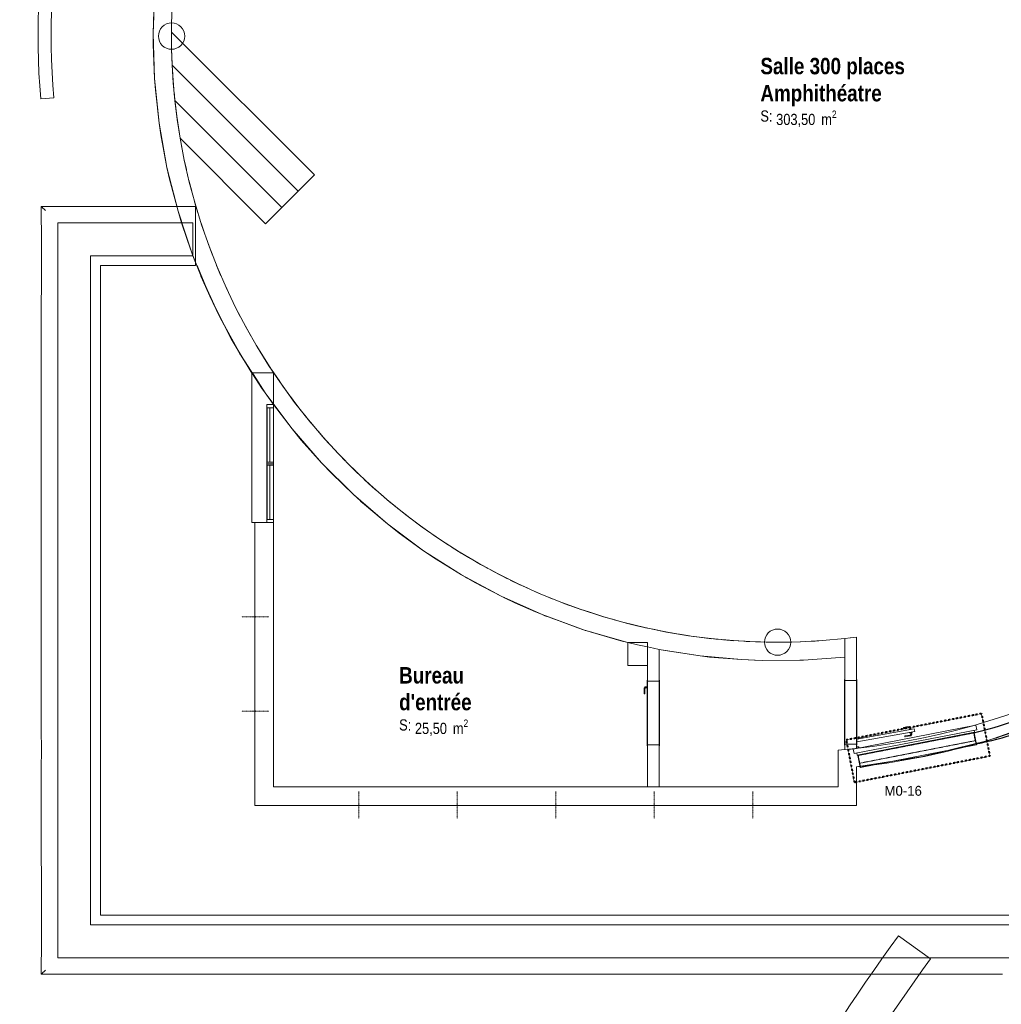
# Model space of a CAD drawing. Header units: millimetres. Extents: x -4899 to 185390, y -66936 to 47814.
# Tile 3 of 37: x 8031 to 22962, y -49166 to -34190. Entities that reach past the tile are written whole.
import ezdxf

# ---------------------------------------------------------------- set-up
doc = ezdxf.new("R2010")
doc.units = ezdxf.units.MM
doc.header["$MEASUREMENT"] = 0
doc.set_wipeout_variables(frame=1)
for name, pattern in [('Points tirets', [6.702778, 3.527778, -1.763889, 0, -1.411111]), ('Tirets A', [2.2, 1.1, -1.1]), ('Traits', [5.644444, 2.822222, -2.822222]), ('Wipeout_Contour', [1000, 0, -1000])]:
    doc.linetypes.add(name, pattern=pattern)
for name, color, linetype in [('0._Rdch_1_0', 7, 'Continuous'), ('0._Rdch_1_00-00 nomenclature fenetres amphi 300', 7, 'Continuous'), ('0._Rdch_1_01-01 Terrain 3D.Terrain', 7, 'Continuous'), ('0._Rdch_1_02-06 Poutre.Construction', 7, 'Continuous'), ('0._Rdch_1_08-01 2D Dessin général.2D', 7, 'Continuous'), ('0._Rdch_1_08-01 contour hachures', 7, 'Continuous'), ('0._Rdch_1_A-AREA-____-OTLN.Modèle IFC', 7, 'Continuous'), ('0._Rdch_1_A-DOOR-____-OTLN.Modèle IFC', 7, 'Continuous'), ('0._Rdch_1_A-GLAZ-____-OTLN.Modèle IFC', 7, 'Continuous'), ('0._Rdch_1_A-GLAZ-CURT-OTLN.Modèle IFC', 7, 'Continuous'), ('0._Rdch_1_A-GLAZ-CWMG-OTLN.Modèle IFC', 7, 'Continuous'), ('0._Rdch_1_A-WALL-____-OTLN.Modèle IFC', 7, 'Continuous'), ('0._Rdch_1_C-TOPO-____-OTLN.Modèle IFC', 7, 'Continuous'), ('0._Rdch_1_S-COLS-____-OTLN.Modèle IFC', 7, 'Continuous'), ('0._Rdch_1_S-STRS-____-OTLN.Modèle IFC', 7, 'Continuous')]:
    doc.layers.add(name, color=color, linetype=linetype)
doc.styles.add('STYLE_GENERE_1', font='ARIALNB.TTF')
doc.styles.add('STYLE_GENERE_2', font='txt')
doc.styles.add('STYLE_GENERE_4', font='ARIALN.TTF')

msp = doc.modelspace()

# ---------------------------------------------------------------- wipeouts: each hides what was drawn before it
at = {"color": 254, "linetype": 'Wipeout_Contour', "lineweight": 0, "ltscale": 414708.178128}
msp.add_wipeout([(101003, 15164), (-4899, 15164), (-4899, -66936), (101000, -66936), (101003, -39236)], dxfattribs=at).dxf.layer = '0._Rdch_1_0'

# ---------------------------------------------------------------- next in the draw order: linework, layer by layer
at = {"layer": '0._Rdch_1_02-06 Poutre.Construction', "color": 7, "linetype": 'Tirets A', "lineweight": 9}
msp.add_line((20809, -45499), (20786, -45381), dxfattribs=at)
msp.add_line((20809, -45499), (20786, -45381), dxfattribs=at)
msp.add_line((20809, -45499), (20786, -45381), dxfattribs=at)
msp.add_line((20809, -45499), (20786, -45381), dxfattribs=at)
at = {"layer": '0._Rdch_1_08-01 2D Dessin général.2D', "color": 7, "linetype": 'Continuous', "lineweight": 25, "flags": 128}
msp.add_lwpolyline([(22543, -45038, 0.047469), (23766, -44613)], format="xyb", dxfattribs=at)
at = {"layer": '0._Rdch_1_A-DOOR-____-OTLN.Modèle IFC', "color": 7, "linetype": 'Continuous', "lineweight": 18}
for p, q in [((17575, -45234), (17575, -44234)), ((17575, -44234), (17580, -44234)), ((17580, -44234), (17580, -45234)), ((17580, -44249), (17760, -44249)), ((17760, -45234), (17760, -44234)), ((17760, -44234), (17765, -44234)), ((17765, -44234), (17765, -45234)), ((20575, -44224), (20580, -44224)), ((20575, -45224), (20575, -44224)), ((20580, -44224), (20580, -45224)), ((20580, -44239), (20760, -44239)), ((20760, -44224), (20765, -44224)), ((20760, -45224), (20760, -44224)), ((20765, -44224), (20765, -45224)), ((17547, -44338), (17529, -44356)), ((17529, -44356), (17529, -44396)), ((17529, -44396), (17529, -44444)), ((17533, -44444), (17529, -44444)), ((17537, -44444), (17533, -44444)), ((17541, -44444), (17537, -44444)), ((17541, -44361), (17552, -44350)), ((17541, -44402), (17541, -44361)), ((17541, -44444), (17541, -44402)), ((17575, -44338), (17547, -44338)), ((17552, -44350), (17575, -44350)), ((20765, -45133), (21639, -44978)), ((21646, -45018), (20765, -45173)), ((21520, -44948), (21473, -44956)), ((21474, -44960), (21473, -44956)), ((21474, -44964), (21474, -44960)), ((21475, -44968), (21474, -44964)), ((21516, -44961), (21475, -44968)), ((21536, -45077), (21496, -45084)), ((21556, -44953), (21516, -44961)), ((21559, -44941), (21520, -44948)), ((21577, -45070), (21536, -45077)), ((21570, -44963), (21556, -44953)), ((21581, -44956), (21559, -44941)), ((21560, -44987), (21569, -44986)), ((21560, -44987), (21561, -44992)), ((21568, -45037), (21568, -45032)), ((21578, -45035), (21568, -45037)), ((21569, -44986), (21579, -44984)), ((21574, -44985), (21570, -44963)), ((21586, -45056), (21577, -45070)), ((21588, -45033), (21578, -45035)), ((21579, -44984), (21590, -44982)), ((21585, -44983), (21581, -44956)), ((21582, -45034), (21586, -45056)), ((21584, -45081), (21599, -45059)), ((21598, -45031), (21588, -45033)), ((21590, -44982), (21599, -44980)), ((21599, -45059), (21594, -45032)), ((21608, -45030), (21598, -45031)), ((21600, -44985), (21599, -44980)), ((21608, -45030), (21607, -45025)), ((21646, -45018), (21639, -44978)), ((17760, -45219), (17580, -45219)), ((20580, -45224), (20575, -45224)), ((20760, -45209), (20580, -45209)), ((20765, -45224), (20760, -45224)), ((21496, -45088), (21496, -45084)), ((21497, -45092), (21496, -45088)), ((21498, -45096), (21497, -45092)), ((21498, -45096), (21545, -45088)), ((21545, -45088), (21584, -45081)), ((17580, -45234), (17575, -45234)), ((17765, -45234), (17760, -45234))]:
    msp.add_line(p, q, dxfattribs=at)
at = {"layer": '0._Rdch_1_A-GLAZ-____-OTLN.Modèle IFC', "color": 7, "linetype": 'Continuous', "lineweight": 18}
for p, q in [((22576, -44920), (22589, -44989)), ((22546, -45028), (22548, -45037)), ((22550, -44996), (22556, -45026)), ((20725, -45353), (20711, -45284)), ((20770, -45375), (20764, -45345)), ((20772, -45257), (20771, -45252)), ((20771, -45252), (20773, -45252)), ((20774, -45257), (20772, -45257)), ((20773, -45252), (20777, -45251)), ((20773, -45252), (20774, -45257)), ((20778, -45256), (20774, -45257)), ((20793, -45248), (20777, -45251)), ((20778, -45256), (20787, -45254)), ((20781, -45383), (20779, -45373)), ((20787, -45254), (20790, -45269)), ((20796, -45250), (20793, -45248)), ((20799, -45267), (20796, -45250)), ((20816, -45561), (20781, -45383)), ((20786, -45382), (20821, -45560)), ((20817, -45563), (20816, -45561)), ((20817, -45563), (20821, -45562)), ((20817, -45564), (20817, -45563)), ((20817, -45564), (20822, -45563)), ((20821, -45560), (20821, -45562)), ((20821, -45562), (20822, -45563))]:
    msp.add_line(p, q, dxfattribs=at)
at = {"layer": '0._Rdch_1_A-WALL-____-OTLN.Modèle IFC', "color": 7, "linetype": 'Continuous', "lineweight": 18}
for p, q in [((10088, -33716), (10060, -34400)), ((10060, -34400), (10077, -33880)), ((10342, -34240), (10355, -33907)), ((10340, -34440), (10342, -34240)), ((10342, -34237), (10341, -34544)), ((10060, -34400), (10082, -35084)), ((10061, -34568), (10060, -34400)), ((10342, -34640), (10340, -34440)), ((10082, -35084), (10061, -34568)), ((10342, -34597), (10348, -34780)), ((10356, -34980), (10342, -34640)), ((10355, -34949), (10367, -35121)), ((10382, -35319), (10356, -34980)), ((10082, -35084), (10153, -35764)), ((10095, -35256), (10082, -35084)), ((10153, -35764), (10095, -35256)), ((10380, -35288), (10398, -35460)), ((10421, -35657), (10382, -35319)), ((10417, -35627), (10442, -35798)), ((10153, -35764), (10272, -36438)), ((10179, -35940), (10153, -35764)), ((10472, -35993), (10421, -35657)), ((10272, -36438), (10179, -35940)), ((10467, -35964), (10499, -36134)), ((10535, -36327), (10472, -35993)), ((10530, -36299), (10567, -36468)), ((10611, -36659), (10535, -36327)), ((10272, -36438), (10440, -37101)), ((10312, -36616), (10272, -36438)), ((10440, -37101), (10312, -36616)), ((10605, -36632), (10648, -36799)), ((10699, -36987), (10611, -36659)), ((10692, -36961), (10742, -37127)), ((8826, -37031), (8360, -37030)), ((8360, -37030), (8363, -37033)), ((8361, -37595), (8360, -37030)), ((8363, -37033), (8371, -37041)), ((8371, -37041), (8385, -37055)), ((8385, -37055), (8403, -37073)), ((8403, -37073), (8423, -37093)), ((9025, -37031), (8826, -37031)), ((9025, -37031), (9504, -37031)), ((9884, -37030), (9504, -37031)), ((10234, -37031), (9884, -37030)), ((10234, -37031), (10705, -37030)), ((10705, -37030), (10705, -37033)), ((10705, -37033), (10705, -37041)), ((10705, -37041), (10705, -37055)), ((10705, -37055), (10705, -37073)), ((10705, -37073), (10705, -37093)), ((10705, -37093), (10705, -37115)), ((10791, -37287), (10847, -37451)), ((10911, -37633), (10799, -37312)), ((8361, -37595), (8361, -38211)), ((10902, -37609), (10964, -37771)), ((11034, -37950), (10911, -37633)), ((10705, -37930), (9260, -37930)), ((9260, -37930), (9260, -47808)), ((11025, -37927), (11093, -38086)), ((11170, -38262), (11034, -37950)), ((10781, -38069), (11065, -38692)), ((10789, -38090), (10781, -38069)), ((10922, -38395), (10789, -38090)), ((8361, -38211), (8360, -38544)), ((11160, -38240), (11234, -38397)), ((11316, -38569), (11170, -38262)), ((11065, -38692), (10922, -38395)), ((8360, -38955), (8360, -38544)), ((11306, -38548), (11386, -38702)), ((11474, -38870), (11316, -38569)), ((11065, -38692), (11393, -39292)), ((11065, -38692), (11066, -38695)), ((11221, -38990), (11066, -38695)), ((11464, -38850), (11549, -39001)), ((11643, -39165), (11474, -38870)), ((8360, -39409), (8360, -38955)), ((11385, -39280), (11221, -38990)), ((11823, -39454), (11643, -39165)), ((11385, -39280), (11393, -39292)), ((8360, -39864), (8360, -39409)), ((12213, -40011), (12013, -39736)), ((12035, -39766), (12089, -39841)), ((8360, -40351), (8360, -39864)), ((12182, -39967), (12089, -39841)), ((12149, -39923), (12248, -40055)), ((12424, -40278), (12213, -40011)), ((12236, -40039), (12295, -40114)), ((12295, -40114), (12389, -40232)), ((12355, -40191), (12459, -40320)), ((12644, -40537), (12424, -40278)), ((8360, -40351), (8360, -40762)), ((12174, -40414), (12623, -40931)), ((12314, -40584), (12174, -40414)), ((12441, -40298), (12455, -40314)), ((12455, -40314), (12510, -40379)), ((12510, -40379), (12524, -40396)), ((12299, -40566), (12293, -40559)), ((12299, -40566), (12314, -40584)), ((12314, -40584), (12623, -40931)), ((12571, -40451), (12679, -40576)), ((12874, -40788), (12644, -40537)), ((12659, -40553), (12677, -40573)), ((12677, -40573), (12734, -40636)), ((12734, -40636), (12749, -40652)), ((12796, -40704), (12909, -40824)), ((8360, -41181), (8360, -40762)), ((13112, -41030), (12874, -40788)), ((12887, -40800), (12909, -40824)), ((12909, -40824), (12969, -40885)), ((12969, -40885), (12983, -40899)), ((12623, -40931), (13108, -41413)), ((12777, -41091), (12623, -40931)), ((13030, -40947), (13148, -41064)), ((13360, -41264), (13112, -41030)), ((8360, -41478), (8360, -41181)), ((12744, -41057), (12733, -41046)), ((12777, -41091), (12744, -41057)), ((13108, -41413), (12777, -41091)), ((13123, -41039), (13150, -41065)), ((13150, -41065), (13212, -41124)), ((13212, -41124), (13226, -41138)), ((13273, -41182), (13395, -41294)), ((13616, -41488), (13360, -41264)), ((13400, -41298), (13368, -41270)), ((13400, -41298), (13464, -41355)), ((8360, -41478), (8360, -41838)), ((13108, -41413), (13627, -41859)), ((13274, -41563), (13108, -41413)), ((13464, -41355), (13478, -41368)), ((13525, -41409), (13650, -41516)), ((13221, -41516), (13208, -41503)), ((13221, -41516), (13274, -41563)), ((13627, -41859), (13274, -41563)), ((13879, -41702), (13616, -41488)), ((13621, -41491), (13658, -41522)), ((13658, -41522), (13724, -41576)), ((13724, -41576), (13739, -41588)), ((13785, -41625), (13913, -41728)), ((14151, -41907), (13879, -41702)), ((13882, -41702), (13924, -41735)), ((13924, -41735), (13992, -41787)), ((8360, -42493), (8360, -41838)), ((13627, -41859), (14176, -42267)), ((13805, -41998), (13627, -41859)), ((13730, -41941), (13714, -41928)), ((13992, -41787), (14007, -41798)), ((14052, -41832), (14184, -41930)), ((14198, -41939), (14150, -41904)), ((14430, -42101), (14151, -41907)), ((13744, -41951), (13730, -41941)), ((14176, -42267), (13805, -41998)), ((14198, -41939), (14268, -41988)), ((14268, -41988), (14283, -41999)), ((14327, -42029), (14463, -42122)), ((14480, -42133), (14426, -42097)), ((14716, -42285), (14430, -42101)), ((14480, -42133), (14551, -42179)), ((14551, -42179), (14566, -42189)), ((14609, -42216), (14748, -42304)), ((14176, -42267), (14753, -42634)), ((14365, -42394), (14176, -42267)), ((14267, -42329), (14251, -42317)), ((14283, -42339), (14267, -42329)), ((14708, -42279), (14768, -42315)), ((15009, -42458), (14716, -42285)), ((14768, -42315), (14841, -42359)), ((14841, -42359), (14856, -42368)), ((8360, -42979), (8360, -42493)), ((14753, -42634), (14365, -42394)), ((14897, -42392), (15039, -42475)), ((15063, -42488), (14997, -42450)), ((15308, -42621), (15009, -42458)), ((15063, -42488), (15138, -42528)), ((15138, -42528), (15153, -42537)), ((14753, -42634), (15356, -42959)), ((14953, -42748), (14753, -42634)), ((14829, -42678), (14814, -42669)), ((14847, -42688), (14829, -42678)), ((15192, -42558), (15337, -42635)), ((15364, -42649), (15292, -42611)), ((15612, -42772), (15308, -42621)), ((15364, -42649), (15440, -42687)), ((15356, -42959), (14953, -42748)), ((15440, -42687), (15455, -42694)), ((15493, -42713), (15640, -42785)), ((15922, -42912), (15612, -42772)), ((15630, -42780), (15671, -42798)), ((15671, -42798), (15749, -42834)), ((8360, -43514), (8360, -42979)), ((15356, -42959), (15980, -43239)), ((15564, -43059), (15356, -42959)), ((15414, -42988), (15402, -42981)), ((15749, -42834), (15821, -42866)), ((15800, -42857), (15949, -42923)), ((16237, -43040), (15922, -42912)), ((15939, -42919), (15983, -42937)), ((15983, -42937), (16062, -42969)), ((16062, -42969), (16131, -42997)), ((15564, -43059), (15414, -42988)), ((15878, -43197), (15564, -43059)), ((16111, -42989), (16262, -43049)), ((16557, -43157), (16237, -43040)), ((16253, -43046), (16300, -43063)), ((16300, -43063), (16380, -43093)), ((16380, -43093), (16445, -43116)), ((16427, -43110), (16580, -43165)), ((15878, -43197), (15980, -43239)), ((15980, -43239), (16622, -43474)), ((16520, -43440), (15980, -43239)), ((15987, -43242), (16020, -43256)), ((16098, -43284), (16020, -43256)), ((16880, -43262), (16557, -43157)), ((16572, -43162), (16622, -43178)), ((16622, -43178), (16703, -43204)), ((16703, -43204), (16763, -43224)), ((16748, -43219), (16902, -43268)), ((17207, -43355), (16880, -43262)), ((16894, -43266), (16947, -43281)), ((16947, -43281), (17029, -43304)), ((16146, -43301), (16098, -43284)), ((17029, -43304), (17085, -43320)), ((17072, -43316), (17227, -43360)), ((17538, -43435), (17207, -43355)), ((17220, -43358), (17277, -43372)), ((17277, -43372), (17359, -43392)), ((17410, -43404), (17359, -43392)), ((17400, -43402), (17556, -43439)), ((8360, -43514), (8360, -43861)), ((16622, -43474), (16520, -43440)), ((16622, -43474), (17280, -43662)), ((17177, -43636), (16622, -43474)), ((16643, -43481), (16633, -43478)), ((16723, -43504), (16643, -43481)), ((16734, -43507), (16723, -43504)), ((17871, -43504), (17538, -43435)), ((17549, -43438), (17609, -43450)), ((17609, -43450), (17692, -43467)), ((17692, -43467), (17738, -43477)), ((17731, -43475), (17887, -43507)), ((18206, -43560), (17871, -43504)), ((17881, -43505), (17944, -43516)), ((17944, -43516), (18028, -43530)), ((18028, -43530), (18069, -43537)), ((18065, -43536), (18220, -43562)), ((18544, -43604), (18206, -43560)), ((18215, -43561), (18281, -43570)), ((18281, -43570), (18366, -43581)), ((18401, -43585), (18366, -43581)), ((17177, -43636), (17280, -43662)), ((17280, -43662), (17430, -43698)), ((17430, -43698), (17580, -43731)), ((18401, -43585), (18556, -43605)), ((18882, -43635), (18544, -43604)), ((18551, -43604), (18620, -43611)), ((18620, -43611), (18705, -43619)), ((18705, -43619), (18724, -43620)), ((18724, -43620), (18724, -43620)), ((18739, -43622), (18892, -43636)), ((19222, -43654), (18882, -43635)), ((18889, -43635), (18960, -43639)), ((18960, -43639), (19046, -43644)), ((19046, -43644), (19068, -43645)), ((19080, -43646), (19230, -43654)), ((19562, -43660), (19222, -43654)), ((19227, -43654), (19301, -43655)), ((19301, -43655), (19387, -43657)), ((19387, -43657), (19414, -43657)), ((19423, -43657), (19568, -43660)), ((19902, -43654), (19562, -43660)), ((19566, -43660), (19728, -43657)), ((19728, -43657), (19764, -43656)), ((19771, -43656), (19906, -43653)), ((20241, -43635), (19902, -43654)), ((19904, -43653), (20069, -43644)), ((20069, -43644), (20127, -43641)), ((20131, -43641), (20243, -43635)), ((20580, -43603), (20241, -43635)), ((20243, -43635), (20580, -43603)), ((20670, -43593), (20580, -43603)), ((20580, -43885), (20580, -43603)), ((20580, -43603), (20580, -43885)), ((20662, -43594), (20760, -43582)), ((20760, -43582), (20670, -43593)), ((20760, -43582), (20760, -43864)), ((8360, -43861), (8360, -44317)), ((17580, -43731), (17670, -43750)), ((17580, -44014), (17580, -43731)), ((17580, -43731), (17670, -43750)), ((17670, -43750), (17760, -43768)), ((17670, -43750), (17760, -43768)), ((17760, -43768), (18382, -43867)), ((17847, -43784), (17760, -43768)), ((18382, -43867), (17847, -43784)), ((18382, -43867), (19008, -43924)), ((18526, -43884), (18382, -43867)), ((20760, -43864), (20760, -45274)), ((19008, -43924), (18526, -43884)), ((19008, -43924), (19323, -43937)), ((19210, -43934), (19008, -43924)), ((19323, -43937), (19210, -43934)), ((19323, -43937), (19952, -43932)), ((19896, -43934), (19323, -43937)), ((19952, -43932), (19896, -43934)), ((19952, -43932), (20580, -43885)), ((20580, -45274), (20580, -43885)), ((8360, -44317), (8360, -44698)), ((8360, -44698), (8360, -45006)), ((8361, -45278), (8360, -45006)), ((8360, -45713), (8361, -45166)), ((20580, -45292), (20580, -45274)), ((20670, -45283), (20580, -45292)), ((20580, -45292), (20654, -45285)), ((20670, -45283), (20654, -45285)), ((20760, -45274), (20670, -45283)), ((20670, -45283), (20670, -45283)), ((20670, -45283), (20677, -45283)), ((20760, -45274), (20677, -45283)), ((8360, -46278), (8360, -45713)), ((8360, -46278), (8360, -46912)), ((8361, -47213), (8360, -46912)), ((8361, -47213), (8361, -47607)), ((8361, -47678), (8361, -47607)), ((8361, -48186), (8361, -47678)), ((9260, -47808), (24510, -47808)), ((8361, -48186), (8360, -48708)), ((8385, -48683), (8403, -48665)), ((8403, -48665), (8423, -48645)), ((8360, -48708), (8363, -48705)), ((8874, -48707), (8360, -48708)), ((8363, -48705), (8371, -48696)), ((8371, -48696), (8385, -48683)), ((9447, -48707), (8874, -48707)), ((9447, -48707), (9991, -48707)), ((9991, -48707), (10467, -48708)), ((10845, -48707), (10467, -48708)), ((11232, -48708), (10845, -48707)), ((11232, -48708), (11792, -48707)), ((12232, -48707), (11792, -48707)), ((12858, -48708), (12232, -48707)), ((13164, -48707), (12858, -48708)), ((13164, -48707), (13683, -48707)), ((13683, -48707), (14030, -48707)), ((14433, -48707), (14030, -48707)), ((14793, -48707), (14433, -48707)), ((15167, -48707), (14793, -48707)), ((15639, -48707), (15167, -48707)), ((15639, -48707), (16049, -48707)), ((16049, -48707), (16495, -48707)), ((16495, -48707), (16998, -48707)), ((17300, -48707), (16998, -48707)), ((17699, -48707), (17300, -48707)), ((17699, -48707), (18315, -48707)), ((18315, -48707), (18652, -48707)), ((19031, -48707), (18652, -48707)), ((19031, -48707), (19469, -48707)), ((19641, -48707), (19469, -48707)), ((19641, -48707), (19845, -48707)), ((20221, -48707), (19845, -48707)), ((20221, -48707), (20545, -48708)), ((20884, -48707), (20545, -48708)), ((20884, -48707), (21193, -48707)), ((21637, -48707), (21193, -48707)), ((22076, -48707), (21637, -48707)), ((22076, -48707), (22503, -48708)), ((22981, -48707), (22503, -48708))]:
    msp.add_line(p, q, dxfattribs=at)
at = {"layer": '0._Rdch_1_A-WALL-____-OTLN.Modèle IFC', "color": 7, "linetype": 'Continuous', "lineweight": 5}
for p, q in [((17280, -43662), (17280, -44014)), ((17580, -44014), (17580, -43662))]:
    msp.add_line(p, q, dxfattribs=at)
at = {"layer": '0._Rdch_1_A-WALL-____-OTLN.Modèle IFC', "color": 7, "linetype": 'Continuous', "lineweight": 9, "flags": 128}
msp.add_lwpolyline([(8351, -35395), (8550, -35378)], dxfattribs=at)
at = {"layer": '0._Rdch_1_A-WALL-____-OTLN.Modèle IFC', "color": 7, "linetype": 'Continuous', "lineweight": 20, "flags": 128}
for points in [[(17580, -43662), (17280, -43662)], [(17280, -44014), (17580, -44014)], [(20480, -45582), (20480, -45860)], [(20760, -45860), (20760, -45555)]]:
    msp.add_lwpolyline(points, dxfattribs=at)
at = {"layer": '0._Rdch_1_A-WALL-____-OTLN.Modèle IFC', "color": 255, "linetype": 'Continuous', "lineweight": 0, "flags": 128}
msp.add_lwpolyline([(20480, -45301), (20480, -45582)], dxfattribs=at)
at = {"layer": '0._Rdch_1_A-WALL-____-OTLN.Modèle IFC', "color": 7, "linetype": 'Continuous', "lineweight": 9}
for radius in [11250, 11050]:
    msp.add_arc((19560, -34440), radius, 152.8672, 184.8699, dxfattribs=at)
at = {"layer": '0._Rdch_1_A-WALL-____-OTLN.Modèle IFC', "color": 255, "linetype": 'Continuous', "lineweight": 0}
for radius, start, end in [(10900, 274.8417, 0), (11180, 285.7304, 292.1666), (11180, 276.1617, 285.6792)]:
    msp.add_arc((19560, -34440), radius, start, end, dxfattribs=at)
at = {"layer": '0._Rdch_1_C-TOPO-____-OTLN.Modèle IFC', "color": 251, "linetype": 'Continuous', "lineweight": 13, "true_color": 0x5d5d5d, "flags": 128}
for points in [[(20760, -45555), (21770, -45399), (22762, -45152), (23264, -44976), (23727, -44815), (24657, -44391), (25544, -43884), (26382, -43298), (27162, -42638), (27879, -41909), (27943, -41831), (28526, -41118), (29008, -40405), (29099, -40271), (29591, -39376), (30000, -38439), (30322, -37469), (30554, -36474), (30693, -35461), (30740, -34440), (30740, -32530), (30740, -32380)], [(9110, -47958), (9110, -47956), (9110, -47342), (9110, -40405), (9110, -38365), (9110, -37780)], [(9110, -37780), (9139, -37780), (10447, -37780), (10666, -37780)], [(10666, -37780), (10728, -37928), (10740, -37955), (10935, -38423), (11250, -39044), (11610, -39641)], [(11610, -39641), (11610, -46140)], [(20760, -46140), (20760, -45555)], [(11610, -46140), (15770, -46140), (17958, -46140), (20760, -46140)], [(24660, -47958), (24611, -47958), (23891, -47958), (17869, -47958), (16887, -47958), (10047, -47958), (9110, -47958)]]:
    msp.add_lwpolyline(points, dxfattribs=at)
at = {"layer": '0._Rdch_1_S-COLS-____-OTLN.Modèle IFC', "color": 7, "linetype": 'Continuous', "lineweight": 13, "flags": 128}
for points in [[(10142, -34440, 0.414214), (10342, -34640, 0.414214), (10542, -34440, 0.414214), (10342, -34240, 0.414214)], [(19360, -43658, 0.414214), (19560, -43858, 0.414214), (19760, -43658, 0.414214), (19560, -43458, 0.414214)]]:
    msp.add_lwpolyline(points, format="xyb", close=True, dxfattribs=at)
at = {"layer": '0._Rdch_1_S-STRS-____-OTLN.Modèle IFC', "color": 7, "linetype": 'Continuous', "lineweight": 18}
for p, q in [((12514, -36552), (10340, -34378)), ((10340, -34378), (10342, -34631)), ((10340, -34510), (10340, -34378)), ((10340, -34510), (10342, -34631)), ((10342, -34631), (10351, -34883)), ((10346, -34763), (10342, -34631)), ((10342, -34637), (10342, -34643)), ((10342, -34643), (10346, -34763)), ((10346, -34763), (10351, -34883)), ((12267, -36799), (10351, -34883)), ((10351, -34883), (10368, -35152)), ((10368, -35152), (10392, -35420)), ((12019, -37047), (10392, -35420)), ((10392, -35420), (10428, -35708)), ((10428, -35708), (10472, -35994)), ((12267, -36799), (12514, -36552)), ((12267, -36799), (12019, -37047)), ((12019, -37047), (11772, -37294))]:
    msp.add_line(p, q, dxfattribs=at)

# ---------------------------------------------------------------- next in the draw order: texts
at = {"layer": '0._Rdch_1_00-00 nomenclature fenetres amphi 300', "color": 7, "linetype": 'Continuous', "lineweight": 9, "insert": (21470, -45920), "char_height": 150, "attachment_point": 5, "style": 'STYLE_GENERE_2'}
msp.add_mtext('\\A1;M0-16', dxfattribs=at)
at = {"layer": '0._Rdch_1_A-AREA-____-OTLN.Modèle IFC', "color": 7, "linetype": 'Continuous', "lineweight": 9, "attachment_point": 1}
for s, insert, char_height, style in [('\\A1;\\pt0;Salle 300 places', (19298, -34770), 250, 'STYLE_GENERE_1'), ('\\A1;\\pt0;Amphithéatre', (19298, -35182), 250, 'STYLE_GENERE_1'), ('\\A1;\\pt0;S: ', (19298, -35570), 170, 'STYLE_GENERE_4'), ('\\A1;\\pt0,100;303,50{\\H0.66x;\\S^  ;} m{\\H0.66x;\\S2^  ;}', (19538, -35572), 170, 'STYLE_GENERE_4'), ('\\A1;\\pt0;Bureau', (13803, -44037), 250, 'STYLE_GENERE_1'), ("\\A1;\\pt0;d'entrée", (13803, -44444), 250, 'STYLE_GENERE_1'), ('\\A1;\\pt0;S: ', (13803, -44832), 170, 'STYLE_GENERE_4'), ('\\A1;\\pt0,100;25,50{\\H0.66x;\\S^  ;} m{\\H0.66x;\\S2^  ;}', (14043, -44835), 170, 'STYLE_GENERE_4')]:
    msp.add_mtext(s, dxfattribs=dict(at, insert=insert, char_height=char_height, style=style))

# ---------------------------------------------------------------- next in the draw order: wipeouts: each hides what was drawn before it
at = {"color": 254, "linetype": 'Wipeout_Contour', "lineweight": 0, "ltscale": 166769.148988}
msp.add_wipeout([(11890, -40045), (11890, -39906), (11790, -39906), (11790, -40045)], dxfattribs=at).dxf.layer = '0._Rdch_1_A-WALL-____-OTLN.Modèle IFC'

# ---------------------------------------------------------------- next in the draw order: linework, layer by layer
at = {"layer": '0._Rdch_1_A-WALL-____-OTLN.Modèle IFC', "color": 7, "linetype": 'Continuous', "lineweight": 20, "flags": 128}
for points in [[(11890, -39906), (11790, -39906)], [(11790, -39906), (11790, -40045)], [(11890, -40045), (11890, -39906)], [(11790, -40045), (11890, -40045)]]:
    msp.add_lwpolyline(points, dxfattribs=at)

# ---------------------------------------------------------------- next in the draw order: wipeouts: each hides what was drawn before it
at = {"color": 254, "linetype": 'Wipeout_Contour', "lineweight": 0, "ltscale": 115873.477963}
msp.add_wipeout([(9110, -37780), (8610, -37280), (8610, -37780)], dxfattribs=at).dxf.layer = '0._Rdch_1_A-WALL-____-OTLN.Modèle IFC'
at = {"color": 254, "linetype": 'Wipeout_Contour', "lineweight": 0, "ltscale": 202105.698171}
msp.add_wipeout([(22588, -45192), (22579, -45194), (22581, -45204), (22591, -45201)], dxfattribs=at).dxf.layer = '0._Rdch_1_A-WALL-____-OTLN.Modèle IFC'
at = {"color": 254, "linetype": 'Wipeout_Contour', "lineweight": 0, "ltscale": 142260.971937}
msp.add_wipeout([(11610, -45860), (11610, -46140), (11890, -45860)], dxfattribs=at).dxf.layer = '0._Rdch_1_A-WALL-____-OTLN.Modèle IFC'
at = {"color": 254, "linetype": 'Wipeout_Contour', "lineweight": 0, "ltscale": 151159.780153}
msp.add_wipeout([(20480, -45860), (20760, -46140), (20760, -45860)], dxfattribs=at).dxf.layer = '0._Rdch_1_A-WALL-____-OTLN.Modèle IFC'
at = {"color": 254, "linetype": 'Wipeout_Contour', "lineweight": 0, "ltscale": 147338.521748}
msp.add_wipeout([(9110, -47958), (8610, -48458), (9110, -48458)], dxfattribs=at).dxf.layer = '0._Rdch_1_A-WALL-____-OTLN.Modèle IFC'

# ---------------------------------------------------------------- next in the draw order: linework, layer by layer
at = {"layer": '0._Rdch_1_02-06 Poutre.Construction', "color": 7, "linetype": 'Tirets A', "lineweight": 9}
for p, q in [((20786, -45381), (22543, -45038)), ((20786, -45381), (22543, -45038)), ((20786, -45381), (22543, -45038)), ((20786, -45381), (22543, -45038)), ((22566, -45156), (22543, -45038)), ((22566, -45156), (22543, -45038)), ((22566, -45156), (22543, -45038)), ((22566, -45156), (22543, -45038)), ((20809, -45499), (22566, -45156)), ((20809, -45499), (22566, -45156)), ((20809, -45499), (22566, -45156)), ((20809, -45499), (22566, -45156))]:
    msp.add_line(p, q, dxfattribs=at)
at = {"layer": '0._Rdch_1_08-01 2D Dessin général.2D', "color": 7, "linetype": 'Continuous', "lineweight": 25, "flags": 128}
msp.add_lwpolyline([(22581, -45204, 0.06685), (23801, -44798)], format="xyb", dxfattribs=at)
at = {"layer": '0._Rdch_1_08-01 contour hachures', "color": 7, "linetype": 'Traits', "lineweight": 40, "flags": 128}
for points in [[(22661, -44745), (20602, -45147)], [(22661, -44745), (22787, -45391)]]:
    msp.add_lwpolyline(points, dxfattribs=at)
at = {"layer": '0._Rdch_1_A-GLAZ-____-OTLN.Modèle IFC', "color": 7, "linetype": 'Continuous', "lineweight": 18}
for p, q in [((20711, -45284), (22576, -44920)), ((22589, -44989), (20725, -45353)), ((22556, -45026), (20770, -45375)), ((20781, -45383), (22548, -45037)), ((22578, -45216), (22543, -45038)), ((22548, -45037), (22583, -45215)), ((20822, -45563), (22578, -45220)), ((22578, -45219), (22578, -45216)), ((22578, -45219), (22583, -45218)), ((22578, -45220), (22578, -45219)), ((22578, -45220), (22583, -45219)), ((22583, -45215), (22583, -45218)), ((22583, -45218), (22583, -45219))]:
    msp.add_line(p, q, dxfattribs=at)
at = {"layer": '0._Rdch_1_A-WALL-____-OTLN.Modèle IFC', "color": 7, "linetype": 'Continuous', "lineweight": 13, "flags": 128}
for points in [[(22588, -45192), (22579, -45194)], [(22579, -45194), (22581, -45204)], [(22581, -45204), (22591, -45201)], [(22591, -45201), (22588, -45192)]]:
    msp.add_lwpolyline(points, dxfattribs=at)

# ---------------------------------------------------------------- next in the draw order: wipeouts: each hides what was drawn before it
at = {"color": 254, "linetype": 'Wipeout_Contour', "lineweight": 0, "ltscale": 155272.614475}
msp.add_wipeout([(9110, -37780), (10666, -37780), (10666, -37280), (9110, -37280)], dxfattribs=at).dxf.layer = '0._Rdch_1_A-WALL-____-OTLN.Modèle IFC'
at = {"color": 254, "linetype": 'Wipeout_Contour', "lineweight": 0, "ltscale": 151302.072293}
msp.add_wipeout([(20480, -46140), (20760, -46140), (20480, -45860)], dxfattribs=at).dxf.layer = '0._Rdch_1_A-WALL-____-OTLN.Modèle IFC'

# ---------------------------------------------------------------- next in the draw order: linework, layer by layer
at = {"layer": '0._Rdch_1_08-01 contour hachures', "color": 7, "linetype": 'Traits', "lineweight": 40, "flags": 128}
for points in [[(20602, -45147), (20728, -45793)], [(22787, -45391), (20728, -45793)]]:
    msp.add_lwpolyline(points, dxfattribs=at)
at = {"layer": '0._Rdch_1_A-WALL-____-OTLN.Modèle IFC', "color": 7, "linetype": 'Continuous', "lineweight": 18}
for p, q in [((10799, -37312), (10699, -36987)), ((10440, -37101), (10656, -37751)), ((10494, -37280), (10440, -37101)), ((10705, -37115), (10705, -37930)), ((10577, -37531), (10494, -37280)), ((10656, -37751), (10577, -37531)), ((10656, -37751), (10781, -38069)), ((10666, -37780), (10656, -37751)), ((10781, -38069), (10666, -37780))]:
    msp.add_line(p, q, dxfattribs=at)
at = {"layer": '0._Rdch_1_A-WALL-____-OTLN.Modèle IFC', "color": 7, "linetype": 'Continuous', "lineweight": 9, "flags": 128}
msp.add_lwpolyline([(10666, -37280), (10666, -37780)], dxfattribs=at)
at = {"layer": '0._Rdch_1_A-WALL-____-OTLN.Modèle IFC', "color": 7, "linetype": 'Continuous', "lineweight": 20, "flags": 128}
msp.add_lwpolyline([(20760, -46140), (20760, -45860)], dxfattribs=at)
at = {"layer": '0._Rdch_1_S-STRS-____-OTLN.Modèle IFC', "color": 7, "linetype": 'Continuous', "lineweight": 18}
msp.add_line((10472, -35994), (11772, -37294), dxfattribs=at)

# ---------------------------------------------------------------- next in the draw order: wipeouts: each hides what was drawn before it
at = {"color": 254, "linetype": 'Wipeout_Contour', "lineweight": 0, "ltscale": 115500.543971}
msp.add_wipeout([(9110, -37280), (8610, -37280), (9110, -37780)], dxfattribs=at).dxf.layer = '0._Rdch_1_A-WALL-____-OTLN.Modèle IFC'
at = {"color": 254, "linetype": 'Wipeout_Contour', "lineweight": 0, "ltscale": 1174388.908098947}
msp.add_wipeout([(20480, -45860), (11890, -45860), (11890, -46140), (13183, -46140), (13183, -46130), (13193, -46130), (13193, -46140), (14682, -46140), (14682, -46130), (14692, -46130), (14692, -46140), (16180, -46140), (16180, -46130), (16190, -46130), (16190, -46140), (17678, -46140), (17678, -46130), (17688, -46130), (17688, -46140), (19177, -46140), (19177, -46130), (19187, -46130), (19187, -46140), (20480, -46140)], dxfattribs=at).dxf.layer = '0._Rdch_1_A-WALL-____-OTLN.Modèle IFC'

# ---------------------------------------------------------------- next in the draw order: linework, layer by layer
at = {"layer": '0._Rdch_1_A-WALL-____-OTLN.Modèle IFC', "color": 7, "linetype": 'Continuous', "lineweight": 18}
for p, q in [((17760, -43768), (17760, -45860)), ((17580, -45860), (17580, -44014)), ((17760, -45860), (17580, -45860))]:
    msp.add_line(p, q, dxfattribs=at)
at = {"layer": '0._Rdch_1_A-WALL-____-OTLN.Modèle IFC', "color": 7, "linetype": 'Continuous', "lineweight": 9, "flags": 128}
for points in [[(8610, -37280), (8610, -37780)], [(10666, -37280), (8610, -37280)], [(9110, -37780), (10666, -37780)]]:
    msp.add_lwpolyline(points, dxfattribs=at)
at = {"layer": '0._Rdch_1_A-WALL-____-OTLN.Modèle IFC', "color": 7, "linetype": 'Continuous', "lineweight": 20, "flags": 128}
for points in [[(13193, -46140), (14682, -46140)], [(14692, -46140), (16180, -46140)], [(16190, -46140), (17678, -46140)], [(17688, -46140), (19177, -46140)], [(19187, -46140), (20760, -46140)]]:
    msp.add_lwpolyline(points, dxfattribs=at)

# ---------------------------------------------------------------- next in the draw order: wipeouts: each hides what was drawn before it
at = {"color": 254, "linetype": 'Wipeout_Contour', "lineweight": 0, "ltscale": 142602.278693}
msp.add_wipeout([(11610, -46140), (11890, -46140), (11890, -45860)], dxfattribs=at).dxf.layer = '0._Rdch_1_A-WALL-____-OTLN.Modèle IFC'

# ---------------------------------------------------------------- next in the draw order: linework, layer by layer
at = {"layer": '0._Rdch_1_A-WALL-____-OTLN.Modèle IFC', "color": 7, "linetype": 'Continuous', "lineweight": 20, "flags": 128}
for points in [[(11610, -46140), (11610, -45860)], [(20480, -45860), (11890, -45860)], [(11610, -46140), (13183, -46140)]]:
    msp.add_lwpolyline(points, dxfattribs=at)

# ---------------------------------------------------------------- next in the draw order: wipeouts: each hides what was drawn before it
at = {"color": 254, "linetype": 'Wipeout_Contour', "lineweight": 0, "ltscale": 175151.030718}
msp.add_wipeout([(9110, -47958), (9110, -37780), (8610, -37780), (8610, -47958)], dxfattribs=at).dxf.layer = '0._Rdch_1_A-WALL-____-OTLN.Modèle IFC'
at = {"color": 254, "linetype": 'Wipeout_Contour', "lineweight": 0, "ltscale": 193665.171338}
msp.add_wipeout([(14692, -46130), (14682, -46130), (14682, -46140), (14692, -46140)], dxfattribs=at).dxf.layer = '0._Rdch_1_A-WALL-____-OTLN.Modèle IFC'
at = {"color": 254, "linetype": 'Wipeout_Contour', "lineweight": 0, "ltscale": 195566.560754}
msp.add_wipeout([(16190, -46130), (16180, -46130), (16180, -46140), (16190, -46140)], dxfattribs=at).dxf.layer = '0._Rdch_1_A-WALL-____-OTLN.Modèle IFC'
at = {"color": 254, "linetype": 'Wipeout_Contour', "lineweight": 0, "ltscale": 197631.469342}
msp.add_wipeout([(17688, -46130), (17678, -46130), (17678, -46140), (17688, -46140)], dxfattribs=at).dxf.layer = '0._Rdch_1_A-WALL-____-OTLN.Modèle IFC'
at = {"color": 254, "linetype": 'Wipeout_Contour', "lineweight": 0, "ltscale": 199854.828703}
msp.add_wipeout([(19187, -46130), (19177, -46130), (19177, -46140), (19187, -46140)], dxfattribs=at).dxf.layer = '0._Rdch_1_A-WALL-____-OTLN.Modèle IFC'

# ---------------------------------------------------------------- next in the draw order: linework, layer by layer
at = {"layer": '0._Rdch_1_A-WALL-____-OTLN.Modèle IFC', "color": 7, "linetype": 'Points tirets', "lineweight": 5}
for p, q in [((14687, -45930), (14687, -46340)), ((16185, -45930), (16185, -46340)), ((17683, -45930), (17683, -46340)), ((19182, -45930), (19182, -46340))]:
    msp.add_line(p, q, dxfattribs=at)
at = {"layer": '0._Rdch_1_A-WALL-____-OTLN.Modèle IFC', "color": 7, "linetype": 'Continuous', "lineweight": 13, "flags": 128}
for points in [[(14692, -46130), (14682, -46130)], [(14682, -46130), (14682, -46140)], [(14692, -46140), (14692, -46130)], [(16190, -46130), (16180, -46130)], [(16180, -46130), (16180, -46140)], [(16190, -46140), (16190, -46130)], [(17688, -46130), (17678, -46130)], [(17678, -46130), (17678, -46140)], [(17688, -46140), (17688, -46130)], [(19187, -46130), (19177, -46130)], [(19177, -46130), (19177, -46140)], [(19187, -46140), (19187, -46130)]]:
    msp.add_lwpolyline(points, dxfattribs=at)
at = {"layer": '0._Rdch_1_A-WALL-____-OTLN.Modèle IFC', "color": 7, "linetype": 'Continuous', "lineweight": 5, "flags": 128}
for points in [[(14682, -46140), (14692, -46140)], [(16180, -46140), (16190, -46140)], [(17678, -46140), (17688, -46140)], [(19177, -46140), (19187, -46140)]]:
    msp.add_lwpolyline(points, dxfattribs=at)

# ---------------------------------------------------------------- next in the draw order: wipeouts: each hides what was drawn before it
at = {"color": 254, "linetype": 'Wipeout_Contour', "lineweight": 0, "ltscale": 545585.375946}
msp.add_wipeout([(11620, -43278), (11610, -43278), (11610, -44702), (11620, -44702), (11620, -44712), (11610, -44712), (11610, -45860), (11890, -45860), (11890, -41840), (11610, -41840), (11610, -43268), (11620, -43268)], dxfattribs=at).dxf.layer = '0._Rdch_1_A-WALL-____-OTLN.Modèle IFC'
at = {"color": 254, "linetype": 'Wipeout_Contour', "lineweight": 0, "ltscale": 191932.160895}
msp.add_wipeout([(13193, -46130), (13183, -46130), (13183, -46140), (13193, -46140)], dxfattribs=at).dxf.layer = '0._Rdch_1_A-WALL-____-OTLN.Modèle IFC'
at = {"color": 254, "linetype": 'Wipeout_Contour', "lineweight": 0, "ltscale": 146755.579807}
msp.add_wipeout([(8610, -47958), (8610, -48458), (9110, -47958)], dxfattribs=at).dxf.layer = '0._Rdch_1_A-WALL-____-OTLN.Modèle IFC'

# ---------------------------------------------------------------- next in the draw order: linework, layer by layer
at = {"layer": '0._Rdch_1_A-WALL-____-OTLN.Modèle IFC', "color": 7, "linetype": 'Points tirets', "lineweight": 5}
msp.add_line((13188, -45930), (13188, -46340), dxfattribs=at)
at = {"layer": '0._Rdch_1_A-WALL-____-OTLN.Modèle IFC', "color": 7, "linetype": 'Continuous', "lineweight": 9, "flags": 128}
for points in [[(8610, -37780), (8610, -48458)], [(9110, -47958), (9110, -37780)], [(8610, -48458), (9110, -48458)]]:
    msp.add_lwpolyline(points, dxfattribs=at)
at = {"layer": '0._Rdch_1_A-WALL-____-OTLN.Modèle IFC', "color": 7, "linetype": 'Continuous', "lineweight": 20, "flags": 128}
for points in [[(11890, -41840), (11610, -41840)], [(11610, -41840), (11610, -43268)], [(11890, -45860), (11890, -41840)], [(11610, -43278), (11610, -44702)], [(11610, -44712), (11610, -45860)]]:
    msp.add_lwpolyline(points, dxfattribs=at)
at = {"layer": '0._Rdch_1_A-WALL-____-OTLN.Modèle IFC', "color": 7, "linetype": 'Continuous', "lineweight": 13, "flags": 128}
for points in [[(13193, -46130), (13183, -46130)], [(13183, -46130), (13183, -46140)], [(13193, -46140), (13193, -46130)]]:
    msp.add_lwpolyline(points, dxfattribs=at)
at = {"layer": '0._Rdch_1_A-WALL-____-OTLN.Modèle IFC', "color": 7, "linetype": 'Continuous', "lineweight": 5, "flags": 128}
msp.add_lwpolyline([(13183, -46140), (13193, -46140)], dxfattribs=at)

# ---------------------------------------------------------------- next in the draw order: wipeouts: each hides what was drawn before it
at = {"color": 254, "linetype": 'Wipeout_Contour', "lineweight": 0, "ltscale": 169433.499327}
msp.add_wipeout([(11890, -41840), (11890, -39563), (11560, -39563), (11560, -41840)], dxfattribs=at).dxf.layer = '0._Rdch_1_A-WALL-____-OTLN.Modèle IFC'
at = {"color": 254, "linetype": 'Wipeout_Contour', "lineweight": 0, "ltscale": 179219.942852}
msp.add_wipeout([(11620, -43268), (11610, -43268), (11610, -43278), (11620, -43278)], dxfattribs=at).dxf.layer = '0._Rdch_1_A-WALL-____-OTLN.Modèle IFC'
at = {"color": 254, "linetype": 'Wipeout_Contour', "lineweight": 0, "ltscale": 184763.514866}
msp.add_wipeout([(11620, -44702), (11610, -44702), (11610, -44712), (11620, -44712)], dxfattribs=at).dxf.layer = '0._Rdch_1_A-WALL-____-OTLN.Modèle IFC'
at = {"color": 254, "linetype": 'Wipeout_Contour', "lineweight": 0, "ltscale": 206419.356773}
msp.add_wipeout([(24660, -47958), (9110, -47958), (9110, -48458), (24660, -48458)], dxfattribs=at).dxf.layer = '0._Rdch_1_A-WALL-____-OTLN.Modèle IFC'

# ---------------------------------------------------------------- next in the draw order: linework, layer by layer
at = {"layer": '0._Rdch_1_01-01 Terrain 3D.Terrain', "color": 7, "linetype": 'Continuous', "lineweight": 9, "flags": 128}
msp.add_lwpolyline([(21885, -48477), (21400, -48124)], dxfattribs=at)
at = {"layer": '0._Rdch_1_01-01 Terrain 3D.Terrain', "color": 7, "linetype": 'Continuous', "lineweight": 9}
for radius, start, end in [(27000, 60.2447, 179.19), (26400, 59.4975, 179.1716), (32600, 143.9295, 156.1146), (32000, 143.9295, 155.638)]:
    msp.add_arc((47750, -67318), radius, start, end, dxfattribs=at)
at = {"layer": '0._Rdch_1_A-GLAZ-CURT-OTLN.Modèle IFC', "color": 7, "linetype": 'Continuous', "lineweight": 18}
for p, q in [((11835, -40095), (11795, -40095)), ((11795, -40095), (11795, -40918)), ((11835, -40095), (11795, -40095)), ((11795, -40095), (11795, -40918)), ((11835, -40918), (11835, -40095)), ((11835, -40918), (11835, -40095)), ((11795, -40918), (11835, -40918)), ((11795, -40918), (11835, -40918)), ((11835, -40968), (11795, -40968)), ((11795, -40968), (11795, -41790)), ((11835, -40968), (11795, -40968)), ((11795, -40968), (11795, -41790)), ((11835, -41790), (11835, -40968)), ((11835, -41790), (11835, -40968)), ((11795, -41790), (11835, -41790)), ((11795, -41790), (11835, -41790))]:
    msp.add_line(p, q, dxfattribs=at)
at = {"layer": '0._Rdch_1_A-GLAZ-CWMG-OTLN.Modèle IFC', "color": 7, "linetype": 'Continuous', "lineweight": 18}
for p, q in [((11890, -40045), (11790, -40045)), ((11790, -40045), (11790, -40095)), ((11890, -40045), (11790, -40045)), ((11790, -40045), (11790, -40095)), ((11790, -40095), (11890, -40095)), ((11790, -40095), (11890, -40095)), ((11790, -40943), (11790, -40095)), ((11790, -40095), (11890, -40095)), ((11890, -40095), (11790, -40095)), ((11790, -40095), (11790, -40918)), ((11890, -40095), (11890, -40045)), ((11890, -40095), (11890, -40045)), ((11890, -40943), (11890, -40095)), ((11890, -40095), (11890, -40918)), ((11790, -40918), (11890, -40918)), ((11790, -40968), (11790, -40918)), ((11790, -40918), (11890, -40918)), ((11790, -40968), (11790, -40918)), ((11890, -40918), (11790, -40918)), ((11790, -40943), (11890, -40943)), ((11790, -41790), (11790, -40943)), ((11790, -40943), (11890, -40943)), ((11890, -40968), (11790, -40968)), ((11890, -40968), (11790, -40968)), ((11890, -40968), (11790, -40968)), ((11790, -40968), (11790, -41790)), ((11890, -40918), (11890, -40968)), ((11890, -40918), (11890, -40968)), ((11890, -41790), (11890, -40943)), ((11890, -40968), (11890, -41790)), ((11790, -41790), (11890, -41790)), ((11790, -41840), (11790, -41790)), ((11790, -41790), (11890, -41790)), ((11790, -41790), (11890, -41790)), ((11790, -41840), (11790, -41790)), ((11890, -41790), (11790, -41790)), ((11890, -41840), (11790, -41840)), ((11890, -41840), (11790, -41840)), ((11890, -41790), (11890, -41840)), ((11890, -41790), (11890, -41840))]:
    msp.add_line(p, q, dxfattribs=at)
at = {"layer": '0._Rdch_1_A-WALL-____-OTLN.Modèle IFC', "color": 7, "linetype": 'Continuous', "lineweight": 18}
for p, q in [((11866, -39519), (11630, -39142)), ((11393, -39292), (11763, -39867)), ((11560, -39563), (11393, -39292)), ((12013, -39736), (11823, -39454)), ((11860, -39509), (11895, -39561)), ((11721, -39807), (11560, -39563)), ((11986, -39695), (11895, -39561)), ((11953, -39648), (12047, -39784)), ((11721, -39807), (11763, -39867)), ((11763, -39867), (12174, -40414)), ((11763, -39867), (11890, -40045)), ((11890, -40045), (12174, -40414))]:
    msp.add_line(p, q, dxfattribs=at)
at = {"layer": '0._Rdch_1_A-WALL-____-OTLN.Modèle IFC', "color": 7, "linetype": 'Points tirets', "lineweight": 5}
for p, q in [((11820, -43273), (11410, -43273)), ((11820, -44707), (11410, -44707))]:
    msp.add_line(p, q, dxfattribs=at)
at = {"layer": '0._Rdch_1_A-WALL-____-OTLN.Modèle IFC', "color": 7, "linetype": 'Continuous', "lineweight": 9, "flags": 128}
for points in [[(11890, -39563), (11560, -39563)], [(11560, -39563), (11560, -41840)], [(11890, -41840), (11890, -39563)], [(11560, -41840), (11890, -41840)], [(24660, -47958), (9110, -47958)], [(9110, -48458), (25160, -48458)]]:
    msp.add_lwpolyline(points, dxfattribs=at)
at = {"layer": '0._Rdch_1_A-WALL-____-OTLN.Modèle IFC', "color": 7, "linetype": 'Continuous', "lineweight": 5, "flags": 128}
for points in [[(11610, -43268), (11610, -43278)], [(11610, -44702), (11610, -44712)]]:
    msp.add_lwpolyline(points, dxfattribs=at)
at = {"layer": '0._Rdch_1_A-WALL-____-OTLN.Modèle IFC', "color": 7, "linetype": 'Continuous', "lineweight": 13, "flags": 128}
for points in [[(11620, -43268), (11610, -43268)], [(11610, -43278), (11620, -43278)], [(11620, -43278), (11620, -43268)], [(11620, -44702), (11610, -44702)], [(11610, -44712), (11620, -44712)], [(11620, -44712), (11620, -44702)]]:
    msp.add_lwpolyline(points, dxfattribs=at)

doc.saveas('drawing.dxf')
